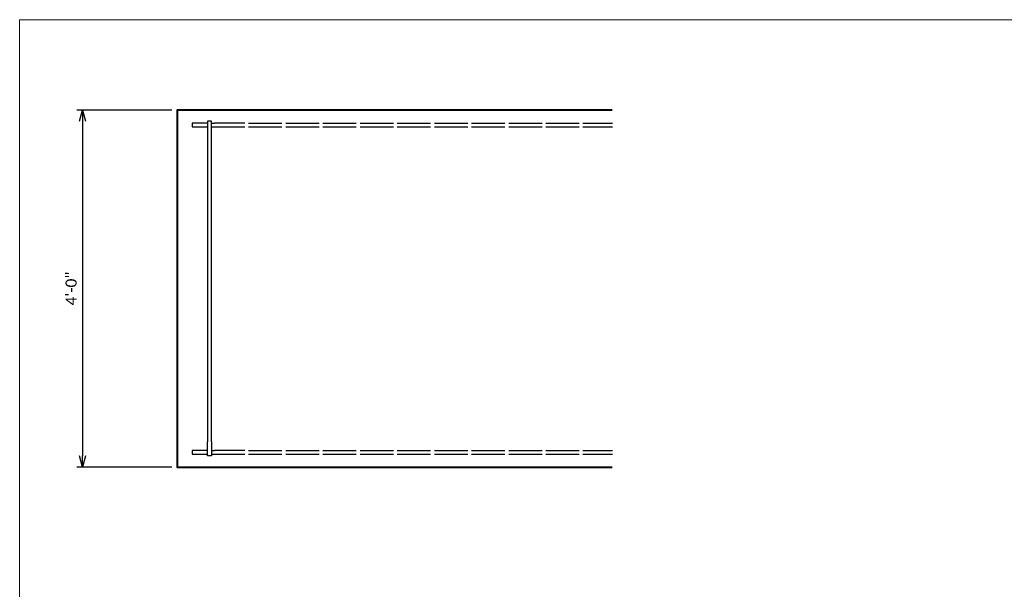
# Model space of a CAD drawing. Extents: x 23 to 1533, y 6 to 258.
# Tile 6 of 16: x 23 to 155, y 181 to 258. Entities that reach past the tile are written whole.
import ezdxf

# ---------------------------------------------------------------- set-up
doc = ezdxf.new("R2010")
doc.units = 0
doc.header["$MEASUREMENT"] = 0
for name, color, linetype, lineweight in [('B_ANNO_DIM', 7, 'Continuous', 18), ('B_CONC_GIRD', 50, 'Continuous', 40), ('B_REBAR', 5, 'Continuous', 25)]:
    doc.layers.add(name, color=color, linetype=linetype, lineweight=lineweight)
doc.layers.add('B_ANNO_NOPLOT', color=47, linetype='Continuous', lineweight=18, plot=False)
doc.styles.get("Standard").update_dxf_attribs({"font": 'calibri.ttf'})
doc.dimstyles.get("Standard").update_dxf_attribs({"dimtxt": 0.0625, "dimasz": 0.0625, "dimexe": 0.03125, "dimexo": 0.03125, "dimgap": 0.03125, "dimtad": 1, "dimdec": 3, "dimzin": 3, "dimdsep": 46, "dimlunit": 4, "dimtxsty": 'Standard', "dimblk": 'OPEN30', "dimcen": 0.03125, "dimaunit": 1, "dimadec": 0, "dimazin": 3, "dimtfac": 0.75, "dimtdec": 3, "dimtofl": 0, "dimtmove": 0, "dimatfit": 3, "dimldrblk": 'OPEN30', "dimfxl": 1, "dimtfill": 1, "dimfrac": 1, "dimtolj": 1, "dimtzin": 0, "dimarcsym": 0})

# ---------------------------------------------------------------- blocks, each defined once
blk = doc.blocks.new('*U127')
at = {"layer": 'B_ANNO_NOPLOT', "flags": 128}
blk.add_lwpolyline([(0, 0), (0, 252), (323.9277, 252), (323.9277, 238.8552), (378, 238.8552), (378, 40.4996), (316.5708, 40.4996), (316.5708, 0)], close=True, dxfattribs=at)
blk = doc.blocks.new('_Open30')
at = {"color": 0, "linetype": 'ByBlock', "lineweight": -2}
for p, q in [((-1, 0.268), (0, 0)), ((0, 0), (-1, -0.268)), ((0, 0), (-1, 0))]:
    blk.add_line(p, q, dxfattribs=at)
blk = doc.blocks.new('*D53')
at = {"layer": 'B_ANNO_DIM', "color": 0, "lineweight": -2, "transparency": 16777216}
for p, q in [((20.46, 239.84), (7.69, 239.84)), ((8.44, 238.34), (8.44, 193.35)), ((20.46, 191.85), (7.69, 191.85))]:
    blk.add_line(p, q, dxfattribs=at)
at = {"layer": 'Defpoints', "color": 0, "transparency": 16777216}
for p in [(21.21, 239.84), (8.44, 191.85), (21.21, 191.85)]:
    blk.add_point(p, dxfattribs=at)
at = {"layer": 'B_ANNO_DIM', "color": 0, "lineweight": -2, "transparency": 16777216, "xscale": 1.5, "yscale": 1.5, "zscale": 1.5}
for p, rotation in [((8.44, 239.84), 90), ((8.44, 191.85), 270)]:
    blk.add_blockref('_Open30', p, dxfattribs=dict(at, rotation=rotation))
at = {"layer": 'B_ANNO_DIM', "color": 0, "transparency": 16777216, "insert": (6.93, 215.85), "char_height": 1.5, "attachment_point": 5, "rotation": 90, "bg_fill": 3, "box_fill_scale": 1.25, "bg_fill_color": 256, "bg_fill_true_color": 13158600, "bg_fill_transparency": 0}
blk.add_mtext('\\A1;4\'-0"', dxfattribs=at)
blk = doc.blocks.new('*U34')
at = {"layer": 'B_REBAR'}
for p, q in [((2.59, 0.25), (3.03, 0.25)), ((7.09, 0.25), (3.03, 0.25)), ((7.59, 0.25), (12.09, 0.25)), ((12.59, 0.25), (17.09, 0.25)), ((17.59, 0.25), (22.09, 0.25)), ((22.59, 0.25), (27.09, 0.25)), ((27.59, 0.25), (32.09, 0.25)), ((32.59, 0.25), (37.09, 0.25)), ((37.59, 0.25), (42.09, 0.25)), ((42.59, 0.25), (47.09, 0.25)), ((47.59, 0.25), (52.09, 0.25)), ((52.59, 0.25), (56.54, 0.25)), ((2.59, -0.25), (3.03, -0.25)), ((3.03, -0.25), (7.09, -0.25)), ((7.59, -0.25), (12.09, -0.25)), ((12.59, -0.25), (17.09, -0.25)), ((17.59, -0.25), (22.09, -0.25)), ((22.59, -0.25), (27.09, -0.25)), ((27.59, -0.25), (32.09, -0.25)), ((32.59, -0.25), (37.09, -0.25)), ((37.59, -0.25), (42.09, -0.25)), ((42.59, -0.25), (47.09, -0.25)), ((47.59, -0.25), (52.09, -0.25)), ((52.59, -0.25), (56.54, -0.25))]:
    blk.add_line(p, q, dxfattribs=at)
blk.add_lwpolyline([(2.09, 0.25), (0, 0.25), (0, -0.25), (2.09, -0.25)], dxfattribs=at)
blk = doc.blocks.new('*U20')
at = {"layer": 'B_REBAR'}
for points in [[(0.25, 1.89), (0.25, 45), (-0.25, 45), (-0.25, 1.89)], [(0.25, 1.89), (0.25, 0), (-0.25, 0), (-0.25, 1.89)]]:
    blk.add_lwpolyline(points, dxfattribs=at)
blk = doc.blocks.new('*U52')
at = {"layer": 'B_ANNO_NOPLOT', "flags": 128}
blk.add_lwpolyline([(0, 0), (0, 252), (323.9277, 252), (323.9277, 238.8552), (378, 238.8552), (378, 40.4996), (316.5708, 40.4996), (316.5708, 0)], close=True, dxfattribs=at)
for name, p in [('*U34', (23.208, 237.845, 0.8422)), ('*U20', (25.547, 193.3449, 0.8422)), ('*U34', (23.208, 193.845, 0.8422))]:
    blk.add_blockref(name, p)
at = {"layer": 'B_ANNO_DIM'}
dim = blk.add_linear_dim(base=(8.4444, 191.8451, 0.8422), p1=(21.208, 239.8449, 0.8422), p2=(21.208, 191.8451, 0.8422), angle=90, dimstyle='Standard', override={"dimscale": 24}, dxfattribs=at)
dim.commit()
dim.dimension.update_dxf_attribs({"geometry": '*D53', "text_midpoint": (8.4444, 215.845, 0.8422), "dimtype": 160})
at = {"layer": 'B_CONC_GIRD', "elevation": 0.8422}
blk.add_lwpolyline([(79.7452, 239.8449), (21.208, 239.8449), (21.208, 191.8451), (79.7452, 191.8451)], dxfattribs=at)

msp = doc.modelspace()

# ---------------------------------------------------------------- block references
msp.add_blockref('*U52', (22.5, 6))

# ---------------------------------------------------------------- next in the draw order: block references
msp.add_blockref('*U127', (22.5, 6))

doc.saveas('drawing.dxf')
